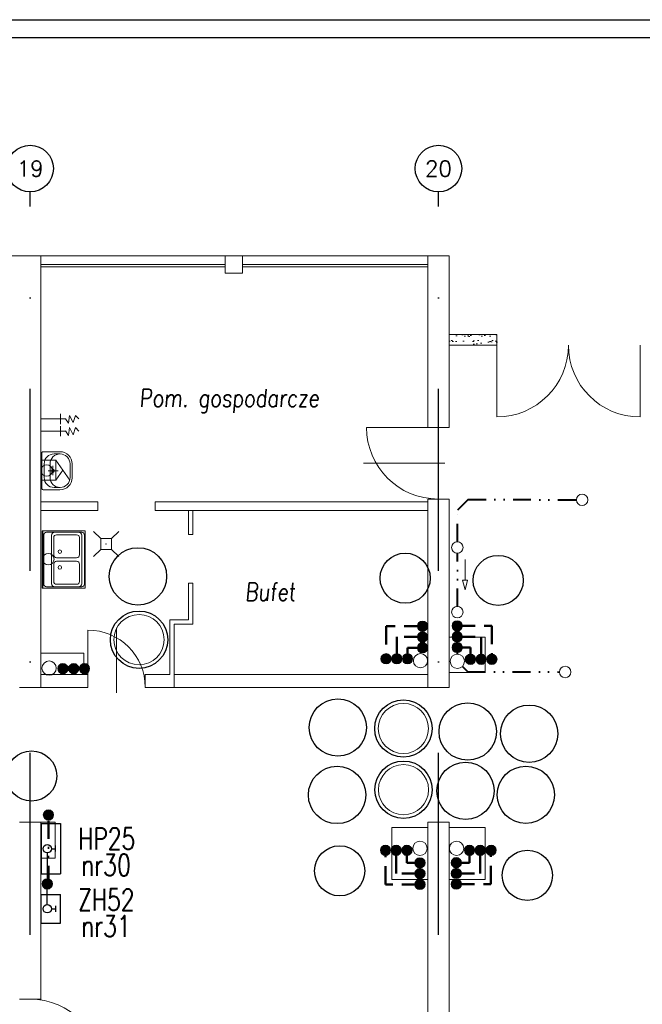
# Model space of a CAD drawing. Header units: millimetres. Extents: x -6513 to 30474, y -6915 to 65597.
# Tile 43 of 256: x 6002 to 6871, y 1237 to 2610. Entities that reach past the tile are written whole.
import ezdxf
from ezdxf.enums import TextEntityAlignment as Align

# ---------------------------------------------------------------- set-up
doc = ezdxf.new("R2010")
doc.units = ezdxf.units.MM
for name, pattern in [('DASHDOTX2', [50.8, 25.4, -12.7, 0, -12.7]), ('DASHEDX2', [38.1, 25.4, -12.7]), ('DIVIDE', [1.25, 0.5, -0.25, 0, -0.25, 0, -0.25]), ('DIVIDE2', [0.625, 0.25, -0.125, 0, -0.125, 0, -0.125])]:
    doc.linetypes.add(name, pattern=pattern)
doc.layers.get('0').update_dxf_attribs({"color": 8})
doc.layers.add('A-osie', color=8, linetype='DASHDOTX2')
for name, color, linetype, lineweight in [('A_cienka', 8, 'Continuous', 5), ('A_powierzchnie', 8, 'Continuous', 9), ('A_widok', 8, 'Continuous', 13), ('CH-KS-WEWN-ISTN-PION-NR', 8, 'Continuous', 20), ('CH-KS-WEWN-ISTN-PRZYBORY', 8, 'Continuous', 9), ('CH-KS-WEWN-ISTN-WPUST', 8, 'Continuous', 13), ('CH-KS-WEWN-PION', 8, 'Continuous', 20), ('CH-KS-WEWN-PION-NR', 8, 'Continuous', 25), ('CH-KS-WEWN-PODEJŚCIA', 8, 'Continuous', 20), ('CH-KS-WEWN-PRZEWÓD-EL-POMOCNICZE', 8, 'Continuous', 20), ('CH-KS-WEWN-PRZEWÓD-NAD-POSADZKĄ-WENTYLACJA', 8, 'DIVIDE', 40), ('CH-W-WEWN-INOX-PION', 8, 'Continuous', 20), ('CH-W-WEWN-INOX-PION-NR', 8, 'Continuous', 25), ('CH-W-WEWN-INOX-PRZEWÓD-CIEPŁA', 8, 'DASHEDX2', 50), ('CH-W-WEWN-INOX-PRZEWÓD-CYRKULACJA', 8, 'DASHDOTX2', 50), ('CH-W-WEWN-INOX-PRZEWÓD-ZIMNA', 8, 'Continuous', 50), ('CH-W-WEWN-ISTN-BATERIE', 8, 'Continuous', 9), ('CH-W-WEWN-PPOŻ-PION', 8, 'Continuous', 20), ('CH-W-WEWN-PPOŻ-PION-NR', 8, 'Continuous', 25), ('CH-W-WEWN-PPOŻ-PRZEWÓD', 8, 'DIVIDE2', 50), ('CH-W-WEWN-PPOŻ-WEWN-HP-NR', 8, 'Continuous', 25), ('CH-W-WEWN-PPOŻ-WEWN-HP-SZAFKA', 8, 'Continuous', 25), ('R-TABELKA', 8, 'Continuous', 25)]:
    doc.layers.add(name, color=color, linetype=linetype, lineweight=lineweight)
doc.styles.add('ROMANSS', font='romans.shx', dxfattribs={"width": 0.8, "oblique": 5})
doc.styles.add('SIMPLEX7', font='SIMPLEX.SHX', dxfattribs={"width": 0.75, "oblique": 10})
doc.styles.get("Standard").update_dxf_attribs({"font": 'txt.shx', "width": 0.9})

# ---------------------------------------------------------------- blocks, each defined once
blk = doc.blocks.new('drzwi schem')
at = {"color": 252}
blk.add_line((0, 0), (0, 1), dxfattribs=at)
at = {"color": 252, "ltscale": 10}
blk.add_line((0.5, -0.093), (0.5, 1.04), dxfattribs=at)
at = {"color": 252}
blk.add_arc((0, 0), 1, 0, 90, dxfattribs=at)
blk = doc.blocks.new('ZZ-80-60')
at = {"layer": 'CH-KS-WEWN-ISTN-PRZYBORY'}
for p, q in [((0, 59), (80, 59)), ((6, 58), (74, 58)), ((2, 5), (2, 54)), ((78, 54), (78, 5)), ((74, 1), (6, 1))]:
    blk.add_line(p, q, dxfattribs=at)
blk.add_lwpolyline([(80, 0), (0, 0), (0, 60), (80, 60)], close=True, dxfattribs=at)
for points in [[(78, 43), (78, 9, -0.414214), (74, 5), (6, 5, -0.414214), (2, 9), (2, 43, -0.414214), (6, 47), (74, 47, -0.414214)], [(33.5, 8), (9.5, 8, -0.414214), (5.5, 12), (5.5, 40, -0.414214), (9.5, 44), (33.5, 44, -0.414214), (37.5, 40), (37.5, 12, -0.414214)], [(46.5, 8), (70.5, 8, 0.414214), (74.5, 12), (74.5, 40, 0.414214), (70.5, 44), (46.5, 44, 0.414214), (42.5, 40), (42.5, 12, 0.414214)]]:
    blk.add_lwpolyline(points, format="xyb", close=True, dxfattribs=at)
for centre in [(29, 35.5), (51, 35.5)]:
    blk.add_circle(centre, 2.5, dxfattribs=at)
for centre, start, end in [((6, 54), 90, 180), ((74, 54), 0, 90), ((6, 5), 180, 270), ((74, 5), 270, 360)]:
    blk.add_arc(centre, 4, start, end, dxfattribs=at)
blk = doc.blocks.new('WP-istn')
at = {"layer": 'CH-KS-WEWN-ISTN-WPUST'}
for p, q in [((-7.5, 7.5), (-17.5, 17.5)), ((7.5, 7.5), (17.5, 17.5)), ((7.5, 7.5), (-7.5, 7.5)), ((-7.5, 7.5), (-7.5, -7.5)), ((7.5, -7.5), (7.5, 7.5)), ((-7.5, -7.5), (-17.5, -17.5)), ((-7.5, -7.5), (7.5, -7.5)), ((7.5, -7.5), (17.5, -17.5))]:
    blk.add_line(p, q, dxfattribs=at)
blk.add_point((0, 0), dxfattribs=at)
blk = doc.blocks.new('SAN8')
at = {"layer": 'CH-KS-WEWN-ISTN-PRZYBORY'}
for p, q in [((-24, -0.268), (-23, 0)), ((-23, 0), (23, 0)), ((23, 0), (24, -0.268)), ((-25, -2), (-24.7321, -1)), ((-25, -24), (-25, -2)), ((-24.7321, -1), (-24, -0.268)), ((-9.1111, -3.1989), (9.1111, -3.1989)), ((8.9289, -10.9324), (-8.9289, -10.9324)), ((0, -12.9595), (-0.704, -13.0995)), ((0, -21.4207), (0, -8.4592)), ((0.704, -13.0995), (0, -12.9595)), ((24, -0.268), (24.732, -1)), ((24.732, -1), (25, -2)), ((25, -2), (25, -24)), ((-22.1111, -16.1989), (-22.1111, -24.1146)), ((5.8704, -14.7992), (-6.4336, -14.7992)), ((-1.6996, -14.0952), (-1.8397, -14.7992)), ((-1.8397, -14.7992), (-1.6996, -15.5032)), ((-1.3009, -13.4984), (-1.6996, -14.0952)), ((-1.6996, -15.5032), (-1.3009, -16.1)), ((-0.704, -13.0995), (-1.3009, -13.4984)), ((-1.3009, -16.1), (-0.704, -16.4988)), ((-0.704, -16.4988), (0, -16.6389)), ((0, -16.6389), (0.704, -16.4988)), ((1.3009, -13.4984), (0.704, -13.0995)), ((0.704, -16.4988), (1.3009, -16.1)), ((1.6996, -14.0952), (1.3009, -13.4984)), ((1.3009, -16.1), (1.6996, -15.5032)), ((1.8397, -14.7992), (1.6996, -14.0952)), ((1.6996, -15.5032), (1.8397, -14.7992)), ((22.1111, -24.1146), (22.1111, -16.1989)), ((-8.9289, -37.2968), (8.9289, -37.2968)), ((9.2257, -40.0035), (-9.2257, -40.0035))]:
    blk.add_line(p, q, dxfattribs=at)
for centre, radius, start, end in [((-9.1111, -16.1989), 13, 90, 180), ((-8.9289, -24.1146), 13.1822, 90, 270), ((8.9289, -24.1146), 13.1822, 270, 90), ((9.1111, -16.1989), 13, 0, 90), ((-9.1111, -24.1146), 15.8893, 179.586731, 269.586792), ((9.1111, -24.1146), 15.8893, 270.413269, 0.413269)]:
    blk.add_arc(centre, radius, start, end, dxfattribs=at)

msp = doc.modelspace()

# ---------------------------------------------------------------- hatches: boundary and pattern name
at = {"layer": 'A_powierzchnie'}
h = msp.add_hatch(dxfattribs=at)
h.set_pattern_fill('AR-SAND', color=256, scale=0.3, style=0)
h.set_pattern_definition([(37.5, (-2836.898, 969.752), (-0.48001, 14.682397), [0, -11.5824, 0, -12.954, 0, -12.3825]), (7.5, (-2836.898, 969.752), (13.4857, 21.504753), [0, -6.2484, 0, -10.4394, 0, -4.0005]), (327.5, (-2846.271, 969.752), (23.729771, 0.043116), [0, -3.81, 0, -13.716, 0, -17.907]), (317.5, (-2846.27, 969.752), (22.906694, 6.68788), [0, -1.905, 0, -8.9916, 0, -10.287])])
h.paths.add_polyline_path([(6667.754, 2171.105), (6601.397, 2171.105), (6601.397, 2156.105), (6667.754, 2156.105)])
h.paths.add_polyline_path([(7141.397, 2171.105), (7074.133, 2171.105), (7074.133, 2156.105), (7141.397, 2156.105)])
at = {"layer": 'CH-W-WEWN-INOX-PION'}
h = msp.add_hatch(color=256, dxfattribs=at)
h.paths.add_polyline_path([(6571.263, 1764.23, -0.41806339), (6564.087, 1756.959, -0.41806339), (6556.911, 1764.23)])
h.paths.add_polyline_path([(6556.911, 1764.23, -0.41037418), (6564.087, 1771.312, -0.41037418), (6571.263, 1764.23)])
h = msp.add_hatch(color=256, dxfattribs=at)
h.paths.add_polyline_path([(6619.745, 1764.425, 0.41806339), (6612.57, 1771.696, 0.41806339), (6605.394, 1764.425)])
h.paths.add_polyline_path([(6605.394, 1764.425, 0.41037418), (6612.57, 1757.343, 0.41037418), (6619.745, 1764.425)])
h = msp.add_hatch(color=256, dxfattribs=at)
h.paths.add_polyline_path([(6571.263, 1749.23, -0.41806339), (6564.087, 1741.959, -0.41806339), (6556.911, 1749.23)])
h.paths.add_polyline_path([(6556.911, 1749.23, -0.41037418), (6564.087, 1756.312, -0.41037418), (6571.263, 1749.23)])
h = msp.add_hatch(color=256, dxfattribs=at)
h.paths.add_polyline_path([(6619.745, 1749.425, 0.41806339), (6612.57, 1756.696, 0.41806339), (6605.394, 1749.425)])
h.paths.add_polyline_path([(6605.394, 1749.425, 0.41037418), (6612.57, 1742.343, 0.41037418), (6619.745, 1749.425)])
h = msp.add_hatch(color=256, dxfattribs=at)
h.paths.add_polyline_path([(6571.263, 1734.23, -0.41806339), (6564.087, 1726.959, -0.41806339), (6556.911, 1734.23)])
h.paths.add_polyline_path([(6556.911, 1734.23, -0.41037418), (6564.087, 1741.312, -0.41037418), (6571.263, 1734.23)])
h = msp.add_hatch(color=256, dxfattribs=at)
h.paths.add_polyline_path([(6619.745, 1734.425, 0.41806339), (6612.57, 1741.696, 0.41806339), (6605.394, 1734.425)])
h.paths.add_polyline_path([(6605.394, 1734.425, 0.41037418), (6612.57, 1727.343, 0.41037418), (6619.745, 1734.425)])
h = msp.add_hatch(color=256, dxfattribs=at)
h.paths.add_polyline_path([(6513.089, 1725.929, -0.41806339), (6520.359, 1718.753, -0.41806339), (6513.089, 1711.577)])
h.paths.add_polyline_path([(6513.089, 1711.577, -0.41037418), (6506.006, 1718.753, -0.41037418), (6513.089, 1725.929)])
h = msp.add_hatch(color=256, dxfattribs=at)
h.paths.add_polyline_path([(6528.089, 1725.929, -0.41806339), (6535.359, 1718.753, -0.41806339), (6528.089, 1711.577)])
h.paths.add_polyline_path([(6528.089, 1711.577, -0.41037418), (6521.006, 1718.753, -0.41037418), (6528.089, 1725.929)])
h = msp.add_hatch(color=256, dxfattribs=at)
h.paths.add_polyline_path([(6543.089, 1725.929, -0.41806339), (6550.359, 1718.753, -0.41806339), (6543.089, 1711.577)])
h.paths.add_polyline_path([(6543.089, 1711.577, -0.41037418), (6536.006, 1718.753, -0.41037418), (6543.089, 1725.929)])
h = msp.add_hatch(color=256, dxfattribs=at)
h.paths.add_polyline_path([(6631.019, 1725.138, 0.41806339), (6623.748, 1717.962, 0.41806339), (6631.019, 1710.786)])
h.paths.add_polyline_path([(6631.019, 1710.786, 0.41037418), (6638.101, 1717.962, 0.41037418), (6631.019, 1725.138)])
h = msp.add_hatch(color=256, dxfattribs=at)
h.paths.add_polyline_path([(6646.019, 1725.138, 0.41806339), (6638.748, 1717.962, 0.41806339), (6646.019, 1710.786)])
h.paths.add_polyline_path([(6646.019, 1710.786, 0.41037418), (6653.101, 1717.962, 0.41037418), (6646.019, 1725.138)])
h = msp.add_hatch(color=256, dxfattribs=at)
h.paths.add_polyline_path([(6661.019, 1725.138, 0.41806339), (6653.748, 1717.962, 0.41806339), (6661.019, 1710.786)])
h.paths.add_polyline_path([(6661.019, 1710.786, 0.41037418), (6668.101, 1717.962, 0.41037418), (6661.019, 1725.138)])
h = msp.add_hatch(color=256, dxfattribs=at)
h.paths.add_polyline_path([(6062.287, 1697.793, -0.41806339), (6055.016, 1704.969, -0.41806339), (6062.287, 1712.145)])
h.paths.add_polyline_path([(6062.287, 1712.145, -0.41037418), (6069.369, 1704.969, -0.41037418), (6062.287, 1697.793)])
h = msp.add_hatch(color=256, dxfattribs=at)
h.paths.add_polyline_path([(6062.287, 1697.793, -0.41806339), (6055.016, 1704.969, -0.41806339), (6062.287, 1712.145)])
h.paths.add_polyline_path([(6062.287, 1712.145, -0.41037418), (6069.369, 1704.969, -0.41037418), (6062.287, 1697.793)])
h = msp.add_hatch(color=256, dxfattribs=at)
h.paths.add_polyline_path([(6077.287, 1697.793, -0.41806339), (6070.016, 1704.969, -0.41806339), (6077.287, 1712.145)])
h.paths.add_polyline_path([(6077.287, 1712.145, -0.41037418), (6084.369, 1704.969, -0.41037418), (6077.287, 1697.793)])
h = msp.add_hatch(color=256, dxfattribs=at)
h.paths.add_polyline_path([(6077.287, 1697.793, -0.41806339), (6070.016, 1704.969, -0.41806339), (6077.287, 1712.145)])
h.paths.add_polyline_path([(6077.287, 1712.145, -0.41037418), (6084.369, 1704.969, -0.41037418), (6077.287, 1697.793)])
h = msp.add_hatch(color=256, dxfattribs=at)
h.paths.add_polyline_path([(6092.287, 1697.793, -0.41806339), (6085.016, 1704.969, -0.41806339), (6092.287, 1712.145)])
h.paths.add_polyline_path([(6092.287, 1712.145, -0.41037418), (6099.369, 1704.969, -0.41037418), (6092.287, 1697.793)])
h = msp.add_hatch(color=256, dxfattribs=at)
h.paths.add_polyline_path([(6092.287, 1697.793, -0.41806339), (6085.016, 1704.969, -0.41806339), (6092.287, 1712.145)])
h.paths.add_polyline_path([(6092.287, 1712.145, -0.41037418), (6099.369, 1704.969, -0.41037418), (6092.287, 1697.793)])
h = msp.add_hatch(color=256, dxfattribs=at)
h.paths.add_polyline_path([(6512.332, 1444.292, 0.41806339), (6519.603, 1451.468, 0.41806339), (6512.332, 1458.644)])
h.paths.add_polyline_path([(6512.332, 1458.644, 0.41037418), (6505.25, 1451.468, 0.41037418), (6512.332, 1444.292)])
h = msp.add_hatch(color=256, dxfattribs=at)
h.paths.add_polyline_path([(6527.332, 1444.292, 0.41806339), (6534.603, 1451.468, 0.41806339), (6527.332, 1458.644)])
h.paths.add_polyline_path([(6527.332, 1458.644, 0.41037418), (6520.25, 1451.468, 0.41037418), (6527.332, 1444.292)])
h = msp.add_hatch(color=256, dxfattribs=at)
h.paths.add_polyline_path([(6542.332, 1444.292, 0.41806339), (6549.603, 1451.468, 0.41806339), (6542.332, 1458.644)])
h.paths.add_polyline_path([(6542.332, 1458.644, 0.41037418), (6535.25, 1451.468, 0.41037418), (6542.332, 1444.292)])
h = msp.add_hatch(color=256, dxfattribs=at)
h.paths.add_polyline_path([(6629.881, 1444.31, -0.41806339), (6622.61, 1451.486, -0.41806339), (6629.881, 1458.662)])
h.paths.add_polyline_path([(6629.881, 1458.662, -0.41037418), (6636.963, 1451.486, -0.41037418), (6629.881, 1444.31)])
h = msp.add_hatch(color=256, dxfattribs=at)
h.paths.add_polyline_path([(6644.881, 1444.31, -0.41806339), (6637.61, 1451.486, -0.41806339), (6644.881, 1458.662)])
h.paths.add_polyline_path([(6644.881, 1458.662, -0.41037418), (6651.963, 1451.486, -0.41037418), (6644.881, 1444.31)])
h = msp.add_hatch(color=256, dxfattribs=at)
h.paths.add_polyline_path([(6659.881, 1444.31, -0.41806339), (6652.61, 1451.486, -0.41806339), (6659.881, 1458.662)])
h.paths.add_polyline_path([(6659.881, 1458.662, -0.41037418), (6666.963, 1451.486, -0.41037418), (6659.881, 1444.31)])
h = msp.add_hatch(color=256, dxfattribs=at)
h.paths.add_polyline_path([(6553.434, 1434.009, 0.41806339), (6560.61, 1426.738, 0.41806339), (6567.785, 1434.009)])
h.paths.add_polyline_path([(6567.785, 1434.009, 0.41037418), (6560.61, 1441.091, 0.41037418), (6553.434, 1434.009)])
h = msp.add_hatch(color=256, dxfattribs=at)
h.paths.add_polyline_path([(6618.498, 1434.331, -0.41806339), (6611.322, 1427.06, -0.41806339), (6604.147, 1434.331)])
h.paths.add_polyline_path([(6604.147, 1434.331, -0.41037418), (6611.322, 1441.413, -0.41037418), (6618.498, 1434.331)])
h = msp.add_hatch(color=256, dxfattribs=at)
h.paths.add_polyline_path([(6553.434, 1419.009, 0.41806339), (6560.61, 1411.738, 0.41806339), (6567.785, 1419.009)])
h.paths.add_polyline_path([(6567.785, 1419.009, 0.41037418), (6560.61, 1426.091, 0.41037418), (6553.434, 1419.009)])
h = msp.add_hatch(color=256, dxfattribs=at)
h.paths.add_polyline_path([(6618.498, 1419.331, -0.41806339), (6611.322, 1412.06, -0.41806339), (6604.147, 1419.331)])
h.paths.add_polyline_path([(6604.147, 1419.331, -0.41037418), (6611.322, 1426.413, -0.41037418), (6618.498, 1419.331)])
h = msp.add_hatch(color=256, dxfattribs=at)
h.paths.add_polyline_path([(6553.434, 1404.009, 0.41806339), (6560.61, 1396.738, 0.41806339), (6567.785, 1404.009)])
h.paths.add_polyline_path([(6567.785, 1404.009, 0.41037418), (6560.61, 1411.091, 0.41037418), (6553.434, 1404.009)])
h = msp.add_hatch(color=256, dxfattribs=at)
h.paths.add_polyline_path([(6618.498, 1404.331, -0.41806339), (6611.322, 1397.06, -0.41806339), (6604.147, 1404.331)])
h.paths.add_polyline_path([(6604.147, 1404.331, -0.41037418), (6611.322, 1411.413, -0.41037418), (6618.498, 1404.331)])
at = {"layer": 'CH-W-WEWN-PPOŻ-PION'}
h = msp.add_hatch(color=256, dxfattribs=at)
h.paths.add_polyline_path([(6034.741, 1500.871, 0.41806339), (6041.917, 1493.6, 0.41806339), (6049.092, 1500.871)])
h.paths.add_polyline_path([(6049.092, 1500.871, 0.41037418), (6041.917, 1507.953, 0.41037418), (6034.741, 1500.871)])
h = msp.add_hatch(color=256, dxfattribs=at)
h.paths.add_polyline_path([(6033.233, 1404.635, 0.41806339), (6040.409, 1397.365, 0.41806339), (6047.585, 1404.635)])
h.paths.add_polyline_path([(6047.585, 1404.635, 0.41037418), (6040.409, 1411.718, 0.41037418), (6033.233, 1404.635)])

# ---------------------------------------------------------------- linework, layer by layer
at = {"layer": 'A-osie', "ltscale": 10}
for p, q in [((6016.397, 825.294), (6016.397, 2370.209)), ((6586.397, 825.294), (6586.397, 2370.209))]:
    msp.add_line(p, q, dxfattribs=at)
at = {"layer": 'A-osie', "linetype": 'Continuous'}
for centre in [(6016.397, 2402.709), (6586.397, 2402.709)]:
    msp.add_circle(centre, 32.5, dxfattribs=at)
at = {"layer": 'A_cienka'}
for p, q in [((4299.397, 2280.737), (6601.397, 2280.737)), ((6288.774, 2268.737), (6031.397, 2268.737)), ((6312.774, 2268.737), (6571.397, 2268.737)), ((6288.774, 2265.737), (6031.397, 2265.737)), ((6312.774, 2265.737), (6571.397, 2265.737)), ((6667.754, 2156.105), (6667.754, 2056.105)), ((6867.731, 2156.105), (6867.731, 2056.105))]:
    msp.add_line(p, q, dxfattribs=at)
for centre, start, end in [((6667.754, 2156.105), 270, 0), ((6867.731, 2156.105), 180, 270)]:
    msp.add_arc(centre, 100, start, end, dxfattribs=at)
at = {"layer": 'A_widok', "ltscale": 5}
for p, q in [((6001.397, 2280.737), (6031.397, 2280.737)), ((6031.397, 1678.737), (6031.397, 2280.737)), ((6571.397, 2041.633), (6571.397, 2280.737)), ((6571.397, 2280.737), (6601.397, 2280.737)), ((6601.397, 2041.633), (6601.397, 2280.737)), ((6667.754, 2171.105), (6601.397, 2171.105)), ((6667.754, 2156.105), (6667.754, 2171.105)), ((6601.397, 2156.105), (6667.754, 2156.105)), ((6571.397, 2041.633), (6601.397, 2041.633)), ((6031.397, 1937.746), (6110.854, 1937.746)), ((6110.854, 1925.746), (6110.854, 1937.746)), ((6190.854, 1937.746), (6571.397, 1937.746)), ((6190.854, 1925.746), (6190.854, 1937.746)), ((6571.397, 1678.737), (6571.397, 1941.633)), ((6601.397, 1941.633), (6571.397, 1941.633)), ((6601.397, 1678.737), (6601.397, 1941.633)), ((6031.397, 1925.746), (6110.854, 1925.746)), ((6190.854, 1925.746), (6571.397, 1925.746)), ((6237.638, 1892.113), (6237.638, 1925.746)), ((6243.638, 1892.113), (6243.638, 1925.746)), ((6237.638, 1892.113), (6243.638, 1892.113)), ((6237.638, 1773.204), (6237.638, 1824.095)), ((6237.638, 1824.095), (6243.638, 1824.095)), ((6243.638, 1767.204), (6243.638, 1824.095)), ((6211.345, 1696.737), (6211.345, 1773.204)), ((6211.345, 1773.204), (6237.638, 1773.204)), ((6217.345, 1678.737), (6217.345, 1767.204)), ((6217.345, 1767.204), (6243.638, 1767.204)), ((6601.397, 1748.996), (6651.397, 1748.996)), ((6651.397, 1699.711), (6651.397, 1748.996)), ((6031.397, 1726.737), (6091.397, 1726.737)), ((6091.397, 1696.737), (6091.397, 1726.737)), ((6031.397, 1696.737), (6097.15, 1696.737)), ((6097.15, 1678.737), (6097.15, 1696.737)), ((6177.15, 1696.737), (6211.345, 1696.737)), ((6177.15, 1678.737), (6177.15, 1696.737)), ((6217.345, 1696.737), (6571.397, 1696.737)), ((6601.397, 1699.711), (6651.397, 1699.711)), ((6001.397, 1678.737), (6097.15, 1678.737)), ((6177.15, 1678.737), (6601.397, 1678.737)), ((6001.397, 1490.737), (6051.397, 1490.737)), ((6031.397, 1242.731), (6031.397, 1490.737)), ((6051.397, 1440.737), (6051.397, 1490.737)), ((6571.397, 984.737), (6571.397, 1490.737)), ((6571.397, 1490.737), (6601.397, 1490.737)), ((6601.397, 984.737), (6601.397, 1490.737)), ((6521.397, 1410.64), (6521.397, 1483.149)), ((6521.397, 1483.149), (6571.397, 1483.149)), ((6601.397, 1483.149), (6651.397, 1483.149)), ((6651.397, 1410.64), (6651.397, 1483.149)), ((6031.397, 1440.737), (6051.397, 1440.737)), ((6521.397, 1410.64), (6571.397, 1410.64)), ((6601.397, 1410.64), (6651.397, 1410.64)), ((6001.397, 1243.862), (6031.397, 1243.862))]:
    msp.add_line(p, q, dxfattribs=at)
msp.add_lwpolyline([(6288.774, 2256.737), (6312.774, 2256.737), (6312.774, 2280.737), (6288.774, 2280.737)], close=True, dxfattribs=at)
at = {"layer": 'CH-KS-WEWN-ISTN-PION-NR', "extrusion": (-1.29885e-05, -7.54363e-06, 1)}
for centre in [(6168.458, 1745.387, -0.093), (6537.436, 1621.437, -0.097), (6537.626, 1536.063, -0.097)]:
    msp.add_circle(centre, 35, dxfattribs=at)
at = {"layer": 'CH-KS-WEWN-PION', "extrusion": (-1.29885e-05, 7.54363e-06, 1)}
for centre in [(6561.326, 1715.992, -0.072), (6612.782, 1715.201, -0.073)]:
    msp.add_circle(centre, 9.967, dxfattribs=at)
at = {"layer": 'CH-KS-WEWN-PION', "extrusion": (-7.54363e-06, -1.29885e-05, 1)}
msp.add_circle((6042.916, 1705.683, -0.068), 9.967, dxfattribs=at)
at = {"layer": 'CH-KS-WEWN-PION', "extrusion": (-1.29885e-05, -7.54363e-06, 1)}
for centre in [(6560.57, 1454.229, -0.096), (6611.644, 1454.247, -0.097)]:
    msp.add_circle(centre, 9.967, dxfattribs=at)
at = {"layer": 'CH-KS-WEWN-PION-NR', "extrusion": (-1.29885e-05, -7.54363e-06, 1)}
for centre in [(6168.458, 1745.387, -0.093), (6537.436, 1621.437, -0.097), (6627.172, 1617.171, -0.098), (6537.626, 1536.063, -0.097), (6624.223, 1534.417, -0.098)]:
    msp.add_circle(centre, 40, dxfattribs=at)
at = {"layer": 'CH-KS-WEWN-PODEJŚCIA', "ltscale": 10, "extrusion": (-1.29885e-05, -7.54363e-06, 1)}
for centre in [(6039.423, 1981.466, -0.093), (6786.839, 1940.439, -0.103), (6612.782, 1874.071, -0.1), (6041.757, 1857.847, -0.092), (6612.782, 1783.857, -0.099), (6763.215, 1700.233, -0.101)]:
    msp.add_circle(centre, 8, dxfattribs=at)
at = {"layer": 'CH-KS-WEWN-PRZEWÓD-EL-POMOCNICZE', "ltscale": 10}
for p, q in [((6623.488, 1828.365), (6623.489, 1857.119)), ((6627.088, 1828.365), (6619.888, 1828.365)), ((6623.488, 1814.93), (6619.888, 1828.365)), ((6623.488, 1814.93), (6627.088, 1828.365))]:
    msp.add_line(p, q, dxfattribs=at)
at = {"layer": 'CH-KS-WEWN-PRZEWÓD-NAD-POSADZKĄ-WENTYLACJA', "ltscale": 50}
for p, q in [((6627.781, 1941.175), (6612.782, 1926.244)), ((6627.781, 1941.175), (6778.839, 1940.476)), ((6612.782, 1882.071), (6612.782, 1926.244)), ((6612.782, 1791.857), (6612.782, 1866.071)), ((6612.782, 1725.169), (6612.782, 1775.857)), ((6619.813, 1708.137), (6627.054, 1700.863)), ((6627.054, 1700.863), (6755.215, 1700.27))]:
    msp.add_line(p, q, dxfattribs=at)
at = {"layer": 'CH-W-WEWN-INOX-PION'}
for centre in [(6564.087, 1764.136), (6612.57, 1764.519), (6564.087, 1749.136), (6612.57, 1749.519), (6564.087, 1734.136), (6612.57, 1734.519), (6513.183, 1718.753), (6528.183, 1718.753), (6543.183, 1718.753), (6630.925, 1717.962), (6645.925, 1717.962), (6660.925, 1717.962), (6062.193, 1704.969), (6062.193, 1704.969), (6077.193, 1704.969), (6077.193, 1704.969), (6092.193, 1704.969), (6092.193, 1704.969), (6512.426, 1451.468), (6527.426, 1451.468), (6542.426, 1451.468), (6629.787, 1451.486), (6644.787, 1451.486), (6659.787, 1451.486), (6560.61, 1433.914), (6611.322, 1434.237), (6560.61, 1418.914), (6611.322, 1419.237), (6560.61, 1403.914), (6611.322, 1404.237)]:
    msp.add_circle(centre, 7.176, dxfattribs=at)
at = {"layer": 'CH-W-WEWN-INOX-PION-NR', "ltscale": 10, "extrusion": (-1.29885e-05, -7.54363e-06, 1)}
for centre, radius in [((6166.96, 1833.707, -0.094), 40), ((6539.882, 1831.138, -0.099), 35), ((6669.663, 1828.056, -0.1), 35), ((6446.018, 1622.782, -0.096), 40), ((6713.003, 1614.229, -0.099), 40), ((6444.858, 1528.7, -0.095), 40), ((6708.333, 1528.998, -0.099), 40), ((6448.529, 1422.879, -0.094), 35), ((6710.488, 1416.62, -0.098), 35)]:
    msp.add_circle(centre, radius, dxfattribs=at)
at = {"layer": 'CH-W-WEWN-INOX-PRZEWÓD-CIEPŁA'}
for p, q in [((6564.087, 1764.136), (6513.183, 1764.136)), ((6513.183, 1764.136), (6513.183, 1718.753)), ((6612.317, 1764.519), (6660.925, 1764.519)), ((6660.925, 1764.519), (6660.925, 1717.962)), ((6512.254, 1403.914), (6512.254, 1451.468)), ((6659.678, 1404.237), (6659.678, 1451.486)), ((6560.862, 1403.914), (6512.254, 1403.914)), ((6611.069, 1404.237), (6659.678, 1404.237))]:
    msp.add_line(p, q, dxfattribs=at)
at = {"layer": 'CH-W-WEWN-INOX-PRZEWÓD-CYRKULACJA'}
for p, q in [((6564.087, 1749.136), (6528.183, 1749.136)), ((6528.183, 1749.136), (6528.183, 1718.753)), ((6612.317, 1749.519), (6645.925, 1749.519)), ((6645.925, 1749.519), (6645.925, 1717.962)), ((6527.254, 1418.914), (6527.254, 1451.468)), ((6644.678, 1419.237), (6644.678, 1451.486)), ((6560.862, 1418.914), (6527.254, 1418.914)), ((6611.069, 1419.237), (6644.678, 1419.237))]:
    msp.add_line(p, q, dxfattribs=at)
at = {"layer": 'CH-W-WEWN-INOX-PRZEWÓD-ZIMNA', "ltscale": 2}
for p, q in [((6564.087, 1734.136), (6543.183, 1734.136)), ((6543.183, 1734.136), (6543.183, 1718.753)), ((6612.317, 1734.519), (6630.925, 1734.519)), ((6630.925, 1734.519), (6630.925, 1717.962)), ((6542.254, 1433.914), (6542.254, 1451.468)), ((6629.678, 1434.237), (6629.678, 1451.486)), ((6560.862, 1433.914), (6542.254, 1433.914)), ((6611.069, 1434.237), (6629.678, 1434.237))]:
    msp.add_line(p, q, dxfattribs=at)
at = {"layer": 'CH-W-WEWN-ISTN-BATERIE'}
for p, q in [((6065.999, 2053.305), (6030.999, 2053.305)), ((6058.999, 2060.305), (6058.999, 2046.305)), ((6065.887, 2053.606), (6069.929, 2047.432)), ((6071.206, 2058.29), (6069.929, 2047.432)), ((6071.206, 2058.29), (6076.312, 2048.283)), ((6079.503, 2058.29), (6076.312, 2048.283)), ((6079.503, 2058.29), (6084.397, 2053.393)), ((6065.999, 2036.269), (6030.999, 2036.269)), ((6058.999, 2043.269), (6058.999, 2029.269)), ((6065.887, 2036.57), (6069.929, 2030.396)), ((6071.206, 2041.254), (6069.929, 2030.396)), ((6071.206, 2041.254), (6076.312, 2031.248)), ((6079.503, 2041.254), (6076.312, 2031.248)), ((6079.503, 2041.254), (6084.397, 2036.357)), ((6052.417, 1995.809), (6031.417, 1995.809)), ((6052.417, 1995.809), (6072.017, 1967.809)), ((6052.417, 1995.809), (6052.417, 1967.809)), ((6062.217, 1981.809), (6052.417, 1967.809)), ((6052.417, 1967.809), (6031.397, 1967.809))]:
    msp.add_line(p, q, dxfattribs=at)
at = {"layer": 'CH-W-WEWN-PPOŻ-PION'}
for centre in [(6041.917, 1500.777, 0), (6040.409, 1404.541)]:
    msp.add_circle(centre, 7.176, dxfattribs=at)
at = {"layer": 'CH-W-WEWN-PPOŻ-PION-NR', "ltscale": 10, "extrusion": (-1.29885e-05, -7.54363e-06, 1)}
msp.add_circle((6018.45, 1555.172, -0.09), 35, dxfattribs=at)
at = {"layer": 'CH-W-WEWN-PPOŻ-PRZEWÓD', "ltscale": 100}
msp.add_line((6041.917, 1404.774), (6041.917, 1500.777, 0), dxfattribs=at)
at = {"layer": 'CH-W-WEWN-PPOŻ-WEWN-HP-SZAFKA', "ltscale": 10}
for p, q in [((6031.734, 1488.776), (6031.734, 1418.776)), ((6031.734, 1488.776), (6058.734, 1488.776)), ((6058.734, 1488.776), (6058.734, 1418.776)), ((6051.696, 1449.835), (6051.696, 1458.074)), ((6040.409, 1447.853), (6040.409, 1404.541)), ((6046.331, 1453.776), (6051.696, 1453.776)), ((6031.734, 1418.776), (6058.734, 1418.776)), ((6040.409, 1375.932), (6040.409, 1404.541)), ((6031.734, 1350.009), (6031.734, 1390.009)), ((6031.734, 1390.009), (6058.734, 1390.009)), ((6058.734, 1350.009), (6058.734, 1390.009)), ((6051.696, 1373.95), (6051.696, 1365.711)), ((6046.331, 1370.009), (6051.696, 1370.009)), ((6031.734, 1350.009), (6058.734, 1350.009))]:
    msp.add_line(p, q, dxfattribs=at)
for centre in [(6040.409, 1453.776), (6040.409, 1370.009)]:
    msp.add_circle(centre, 5.923, dxfattribs=at)
at = {"layer": 'R-TABELKA'}
for p, q in [((-3151.084, 2610.421), (8381.396, 2610.421)), ((-3026.084, 2585.421), (8356.396, 2585.421))]:
    msp.add_line(p, q, dxfattribs=at)

# ---------------------------------------------------------------- block references
at = {"layer": 'A_cienka', "xscale": -100, "yscale": 100, "zscale": 100}
for p, rotation in [((6585.931, 2041.633), 90), ((6016.397, 1143.862), 270)]:
    msp.add_blockref('drzwi schem', p, dxfattribs=dict(at, rotation=rotation))
at = {"layer": 'A_cienka', "xscale": 80, "yscale": 80, "zscale": 80}
msp.add_blockref('drzwi schem', (6097.15, 1678.737), dxfattribs=at)
at = {"layer": 'CH-KS-WEWN-ISTN-PRZYBORY', "xscale": -1.059999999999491, "yscale": 1.059999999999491, "zscale": 1.06, "rotation": 90}
msp.add_blockref('SAN8', (6032.617, 1981.109), dxfattribs=at)
at = {"layer": 'CH-KS-WEWN-ISTN-PRZYBORY', "rotation": 90}
msp.add_blockref('ZZ-80-60', (6093.36, 1817.226), dxfattribs=at)
at = {"layer": 'CH-KS-WEWN-ISTN-WPUST'}
msp.add_blockref('WP-istn', (6122.501, 1878.853), dxfattribs=at)

# ---------------------------------------------------------------- texts
at = {"layer": 'A-osie', "linetype": 'Continuous'}
for s, p in [('19', (6016.397, 2402.709)), ('20', (6586.397, 2402.709))]:
    msp.add_text(s, height=22, dxfattribs=at).set_placement(p, align=Align.MIDDLE)
at = {"layer": 'A_cienka', "char_height": 25, "width": 294.40196, "attachment_point": 1, "style": 'ROMANSS'}
for s, insert in [('Pom. gospodarcze', (6168.666, 2095.137)), ('Bufet', (6316.603, 1824.552))]:
    msp.add_mtext(s, dxfattribs=dict(at, insert=insert))
at = {"layer": 'CH-W-WEWN-PPOŻ-WEWN-HP-NR', "ltscale": 10, "style": 'SIMPLEX7', "width": 0.75}
for s, p in [('HP25', (6083.284, 1452.796)), ('nr30', (6087.531, 1415.932)), ('ZH52', (6083.284, 1367.522)), ('nr31', (6087.531, 1330.657))]:
    msp.add_text(s, height=30, dxfattribs=at).set_placement(p)

doc.saveas('drawing.dxf')
